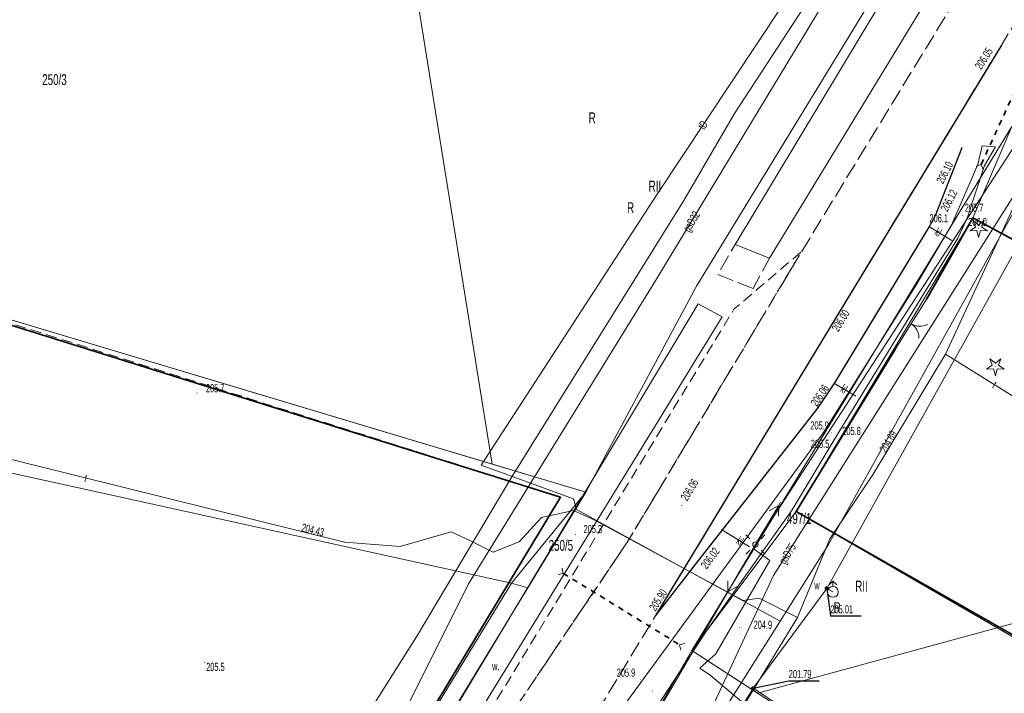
# Model space of a CAD drawing. Header units: metres. Extents: x 7575234 to 29552328, y 2827892 to 11288514.
# Tile 22 of 50: x 7578795 to 7578886, y 5633610 to 5633672. Entities that reach past the tile are written whole.
import ezdxf
from ezdxf.enums import TextEntityAlignment as Align

# ---------------------------------------------------------------- set-up
doc = ezdxf.new("R2010")
doc.units = ezdxf.units.M
for name, pattern in [('1.5_0.5', [2, 1.5, -0.5]), ('219-500', [0]), ('egkk-500', [0]), ('egug-500', [0]), ('ib05_500', [1, 0.5, -0.5]), ('ktok02-500', [0]), ('mz1.0_0.5', [1.5, 1, -0.5]), ('pe04-500', [0])]:
    doc.linetypes.add(name, pattern=pattern)
for name, color, linetype in [('209-oznaczenie konturu klasyfikacyjnego', 7, 'Continuous'), ('210-oznaczenie konturu użytku gruntowego', 7, 'Continuous'), ('211-numer działki ewidencyjnej', 7, 'Continuous'), ('217-kontur klasyfikacyjny', 7, 'Continuous'), ('218-kontur użytku gruntowego', 7, 'Continuous'), ('219-działka ewidencyjna', 7, 'Continuous'), ('brama (linia)', 7, 'Continuous'), ('brama (linia) - symbol', 7, 'Continuous'), ('chodnik (powierzchnia)', 7, 'Continuous'), ('drzewo iglaste (punkt)', 7, 'Continuous'), ('hydrant (punkt)', 7, 'Continuous'), ('jezdnia', 7, 'Continuous'), ('jezdnia (powierzchnia)', 7, 'Continuous'), ('krawężnik (linia)', 7, 'Continuous'), ('latarnia na słupie lub maszcie (punkt)', 7, 'Continuous'), ('ogrodzenie trwałe (linia)', 7, 'Continuous'), ('plac sportowy (powierzchnia)', 7, 'Continuous'), ('przepust (linia)', 7, 'Continuous'), ('przepust (linia) - symbol', 7, 'Continuous'), ('przewód elektroenergetyczny (linia)', 7, 'Continuous'), ('przewód elektroenergetyczny niskiego napięcia (linia)', 7, 'Continuous'), ('przewód elektroenergetyczny niskiego napięcia (linia) - symbol', 7, 'Continuous'), ('przewód gazowy', 7, 'Continuous'), ('przewód gazowy (linia)', 7, 'Continuous'), ('przewód gazowy (linia)-Atr1', 7, 'Continuous'), ('przewód gazowy-Atr1', 7, 'Continuous'), ('przewód kanalizacyjny (linia)', 7, 'Continuous'), ('przewód kanalizacyjny (linia)-Atr1', 7, 'Continuous'), ('przewód telekomunikacyjny (linia) - podziemny', 7, 'Continuous'), ('przewód telekomunikacyjny (linia) - podziemny-Atr1', 7, 'Continuous'), ('przewód wodociągowy (linia)', 7, 'Continuous'), ('punkt o określonej wysokości (sieć telekomunikacyjna)', 7, 'Continuous'), ('punkt o określonej wysokości (sieć telekomunikacyjna)-Atr3', 7, 'Continuous'), ('punkt o określonej wysokości (sieć wodociągowa)', 7, 'Continuous'), ('punkt o określonej wysokości (sieć wodociągowa)-Atr2', 7, 'Continuous'), ('punkt wysokościowy naturalny', 7, 'Continuous'), ('punkt wysokościowy naturalny-Atr2', 7, 'Continuous'), ('punkt wysokościowy sztuczny', 7, 'Continuous'), ('punkt wysokościowy sztuczny-Atr2', 7, 'Continuous'), ('rów przydrożny (powierzchnia)', 7, 'Continuous'), ('rów przydrożny (powierzchnia)-Atr17', 7, 'Continuous'), ('słup (punkt)', 7, 'Continuous'), ('zasuwa - siec wodociągowa (punkt)', 7, 'Continuous'), ('zasuwa - siec wodociągowa (punkt)-Atr17', 7, 'Continuous')]:
    doc.layers.add(name, color=color, linetype=linetype)
doc.styles.get("Standard").update_dxf_attribs({"font": 'ARIALN.TTF'})
doc.linetypes.add('902-500', pattern='A,3.75,0,[1,ksztalty.shx,S=0.5,R=0,X=0,Y=0],3.75', length=7.5)

# ---------------------------------------------------------------- blocks, each defined once
blk = doc.blocks.new('OP011')
at = {"linetype": 'Continuous', "lineweight": 13}
h = blk.add_hatch(color=0, dxfattribs=at)
edge = h.paths.add_edge_path()
edge.add_arc((0, 0), 0.05, 0, 360)
at = {"color": 0, "linetype": 'Continuous', "lineweight": 13}
for p, q in [((-0.828, -0.268), (-0.283, 0.093)), ((-0.283, 0.093), (-0.512, 0.706)), ((-0.512, 0.706), (0, 0.299)), ((0, 0.299), (0.512, 0.706)), ((0.512, 0.706), (0.283, 0.093)), ((0.283, 0.093), (0.828, -0.268)), ((-0.175, -0.24), (-0.828, -0.268)), ((0, -0.87), (-0.175, -0.24)), ((0.175, -0.24), (0, -0.87)), ((0.828, -0.268), (0.175, -0.24))]:
    blk.add_line(p, q, dxfattribs=at)
blk = doc.blocks.new('SM011')
at = {"color": 0, "linetype": 'Continuous', "lineweight": 13}
for p, q in [((-0.53, 0.531), (-0.883, 0.884)), ((0.531, 0.531), (0.884, 0.884)), ((-0.53, -0.53), (-0.883, -0.883)), ((0.531, -0.53), (0.884, -0.883))]:
    blk.add_line(p, q, dxfattribs=at)
blk = doc.blocks.new('SM04')
at = {"color": 0, "linetype": 'Continuous', "lineweight": 13}
blk.add_circle((0, 0), 0.25, dxfattribs=at)
blk = doc.blocks.new('PW01')
at = {"linetype": 'Continuous', "lineweight": 13}
h = blk.add_hatch(color=0, dxfattribs=at)
edge = h.paths.add_edge_path()
edge.add_arc((0, 0), 0.045, 0, 360)
blk = doc.blocks.new('US25')
at = {"linetype": 'Continuous', "lineweight": 0}
h = blk.add_hatch(color=0, dxfattribs=at)
edge = h.paths.add_edge_path()
edge.add_arc((0, 0), 0.2, 0, 360)
blk = doc.blocks.new('US02')
at = {"color": 0, "linetype": 'Continuous', "lineweight": 13}
for p, q in [((0, 1), (-0.353, 0.647)), ((0, 0.5), (0, 1)), ((0, 1), (0.354, 0.647))]:
    blk.add_line(p, q, dxfattribs=at)
blk.add_circle((0, 0), 0.5, dxfattribs=at)
blk = doc.blocks.new('PW02')
at = {"linetype": 'Continuous', "lineweight": 13}
h = blk.add_hatch(color=0, dxfattribs=at)
edge = h.paths.add_edge_path()
edge.add_arc((0, 0), 0.045, 0, 360)
blk = doc.blocks.new('OK02')
at = {"color": 0, "linetype": 'Continuous', "lineweight": 0}
for centre, start, end in [((-1.5, 0), 0, 60), ((1.5, 0), 120, 180)]:
    blk.add_arc(centre, 1.5, start, end, dxfattribs=at)
blk = doc.blocks.new('IB05')
at = {"color": 0, "linetype": 'Continuous', "lineweight": 13}
for q in [(0.354, 0.354), (0.354, -0.354)]:
    blk.add_line((0, 0), q, dxfattribs=at)
blk = doc.blocks.new('PE04')
at = {"color": 0, "linetype": 'Continuous', "lineweight": 13}
for p, q in [((0.65, 0), (0, 0)), ((0.65, 0), (1.65, 0)), ((1.65, 0), (2.65, 0)), ((2.65, 0), (3.65, 0)), ((3.65, 0), (4.65, 0)), ((4.65, 0), (3.784, 0.5)), ((4.65, 0), (3.784, -0.5)), ((4.65, 0), (5, 0))]:
    blk.add_line(p, q, dxfattribs=at)

msp = doc.modelspace()

# ---------------------------------------------------------------- linework, layer by layer
at = {"layer": '217-kontur klasyfikacyjny', "color": 92, "linetype": 'egkk-500', "lineweight": 18, "flags": 128}
for points in [[(7578838.97, 5633630.79), (7578830.74, 5633681.96)], [(7578857.91, 5633647.3), (7578874.18, 5633674.03)], [(7578887.12, 5633662.12), (7578883.5, 5633653.63)], [(7578750.64, 5633657.3), (7578838.97, 5633630.79)], [(7578883.5, 5633653.63), (7578867.12, 5633626.4)], [(7578847.63, 5633628.19), (7578857.91, 5633647.3)], [(7578838.97, 5633630.79), (7578847.63, 5633628.19)], [(7578885.76, 5633615.61), (7578938.77, 5633630.05)], [(7578867.12, 5633626.4), (7578857.46, 5633613.52)], [(7578885.76, 5633615.61), (7578867.12, 5633626.4)], [(7578885.76, 5633615.61), (7578863.56, 5633609.56)], [(7578892.98, 5633611.43), (7578885.76, 5633615.61)], [(7578857.46, 5633613.52), (7578845.59, 5633592.93)], [(7578863.56, 5633609.56), (7578857.46, 5633613.52)]]:
    msp.add_lwpolyline(points, dxfattribs=at)
at = {"layer": '218-kontur użytku gruntowego', "color": 3, "linetype": 'egug-500', "lineweight": 18, "flags": 128}
for points in [[(7578830.74, 5633681.96), (7578838.97, 5633630.79)], [(7578857.91, 5633647.3), (7578874.18, 5633674.03)], [(7578887.12, 5633662.12), (7578883.5, 5633653.63)], [(7578838.97, 5633630.79), (7578750.64, 5633657.3)], [(7578883.5, 5633653.63), (7578867.12, 5633626.4)], [(7578847.63, 5633628.19), (7578857.91, 5633647.3)], [(7578838.97, 5633630.79), (7578847.63, 5633628.19)], [(7578885.76, 5633615.61), (7578938.77, 5633630.05)], [(7578840.74, 5633619.75), (7578847.63, 5633628.19)], [(7578867.12, 5633626.4), (7578857.46, 5633613.52)], [(7578885.76, 5633615.61), (7578867.12, 5633626.4)], [(7578810.39, 5633569.94), (7578840.74, 5633619.75)], [(7578863.56, 5633609.56), (7578885.76, 5633615.61)], [(7578885.76, 5633615.61), (7578892.98, 5633611.43)], [(7578857.46, 5633613.52), (7578845.59, 5633592.93)], [(7578857.46, 5633613.52), (7578863.56, 5633609.56)]]:
    msp.add_lwpolyline(points, dxfattribs=at)
at = {"layer": '219-działka ewidencyjna', "color": 3, "linetype": '219-500', "lineweight": 18, "flags": 128}
for points in [[(7578857.91, 5633647.3), (7578874.18, 5633674.03)], [(7578857.46, 5633613.52), (7578887.12, 5633662.12)], [(7578883.5, 5633653.63), (7578887.12, 5633662.12)], [(7578847.63, 5633628.19), (7578750.64, 5633657.3)], [(7578867.12, 5633626.4), (7578883.5, 5633653.63)], [(7578847.63, 5633628.19), (7578857.91, 5633647.3)], [(7578840.74, 5633619.75), (7578745.71, 5633640.69)], [(7578840.74, 5633619.75), (7578847.63, 5633628.19)], [(7578842.25, 5633619.32), (7578847.63, 5633628.19)], [(7578857.46, 5633613.52), (7578867.12, 5633626.4)], [(7578810.39, 5633569.94), (7578840.74, 5633619.75)], [(7578840.74, 5633619.75), (7578842.25, 5633619.32)], [(7578810.1, 5633566.48), (7578842.25, 5633619.32)], [(7578857.46, 5633613.52), (7578845.59, 5633592.93)], [(7578857.46, 5633613.52), (7578946.49, 5633555.72)]]:
    msp.add_lwpolyline(points, dxfattribs=at)
at = {"layer": 'brama (linia)', "color": 7, "linetype": 'ktok02-500', "lineweight": 18, "flags": 128}
msp.add_lwpolyline([(7578879.24, 5633646.13), (7578876.35, 5633641.48)], dxfattribs=at)
at = {"layer": 'chodnik (powierzchnia)', "color": 7, "linetype": 'mz1.0_0.5', "lineweight": 18, "flags": 128}
msp.add_lwpolyline([(7578826.49, 5633592.43), (7578837.86, 5633606.51), (7578840.21, 5633610.29), (7578861.37, 5633645.16), (7578867.65, 5633650.53), (7578851.65, 5633623.82), (7578841.64, 5633608.96), (7578827.67, 5633591.5)], close=True, dxfattribs=at)
at = {"layer": 'jezdnia', "color": 7, "linetype": '1.5_0.5', "lineweight": 18, "flags": 128}
msp.add_lwpolyline([(7578937.6, 5633755.12), (7578944.32, 5633762.19), (7578948.85, 5633766.72), (7578952.72, 5633770.52), (7578958.59, 5633776.18), (7578973.17, 5633789.68), (7578983.51, 5633799.15), (7578988.31, 5633803.52), (7579013.9, 5633826.87), (7579020.08, 5633832.48), (7579032.64, 5633843.84), (7579039.63, 5633850.21), (7579097.53, 5633902.86), (7579104.22, 5633908.93), (7579146.4, 5633947.45), (7579150.94, 5633951.56), (7579205.87, 5634001.6), (7579206.84, 5634002.28), (7579207.59, 5634003.21), (7579208.06, 5634004.31), (7579208.2, 5634005.49), (7579208.01, 5634006.66), (7579207.51, 5634007.74), (7579206.73, 5634008.64), (7579205.73, 5634009.29), (7579208.34, 5634012.91), (7579210.73, 5634012.35), (7579213.08, 5634011.64), (7579214.29, 5634011.26), (7579215.38, 5634011.21), (7579216.53, 5634011.44), (7579217.59, 5634011.95), (7579218.49, 5634012.72), (7579249.54, 5634041.27), (7579253.73, 5634035.97), (7579244.96, 5634028.73), (7579208.92, 5633995.3), (7579154.53, 5633945.63), (7579133.05, 5633926.26), (7579129.27, 5633922.88), (7579118.54, 5633912.9), (7579087.03, 5633884.16), (7579044.9, 5633845.9), (7579031.36, 5633833.96), (7578997.39, 5633802.15), (7578973.06, 5633780.6), (7578967.77, 5633775.8), (7578960.38, 5633768.75), (7578945.08, 5633753.32), (7578942.04, 5633750), (7578934.75, 5633742), (7578924.74, 5633729.41), (7578916.94, 5633718.79), (7578912.16, 5633711.89), (7578886.17, 5633669.67), (7578870.23, 5633643.4), (7578856.76, 5633621.11), (7578844.17, 5633600.38), (7578840.68, 5633594.7), (7578837.67, 5633589.84), (7578822.68, 5633565.14), (7578808.93, 5633542.5), (7578812.92, 5633562.21), (7578841.64, 5633608.96), (7578851.65, 5633623.82), (7578867.65, 5633650.53), (7578884.65, 5633678.34), (7578895.32, 5633696.51), (7578906.22, 5633714.77), (7578911.13, 5633721.95), (7578914.48, 5633726.74), (7578921.35, 5633736.11), (7578929.54, 5633746.22)], close=True, dxfattribs=at)
at = {"layer": 'jezdnia (powierzchnia)', "color": 7, "linetype": '1.5_0.5', "lineweight": 18, "flags": 128}
msp.add_lwpolyline([(7578863.14, 5633647.1), (7578859.88, 5633648.37), (7578861.48, 5633651.18), (7578864.65, 5633649.89)], close=True, dxfattribs=at)
at = {"layer": 'krawężnik (linia)', "color": 7, "linetype": 'Continuous', "lineweight": 25, "flags": 128}
for points in [[(7578886.17, 5633669.67), (7578870.23, 5633643.4)], [(7578882.49, 5633660.14), (7578880.01, 5633653.82)], [(7578880.01, 5633653.82), (7578879.53, 5633652.94)], [(7578879.53, 5633652.94), (7578870.69, 5633638.33)], [(7578870.23, 5633643.4), (7578854.11, 5633616.76)], [(7578870.69, 5633638.33), (7578870.14, 5633637.5)], [(7578870.14, 5633637.5), (7578869.01, 5633635.86)], [(7578869.01, 5633635.86), (7578857.88, 5633621.62)], [(7578857.88, 5633621.62), (7578854.11, 5633616.76)]]:
    msp.add_lwpolyline(points, dxfattribs=at)
at = {"layer": 'ogrodzenie trwałe (linia)', "color": 7, "linetype": '902-500', "lineweight": 35, "flags": 128}
for points in [[(7578750.49, 5633657.42), (7578845.29, 5633627.74)], [(7578879.24, 5633646.13), (7578883.5, 5633653.63)], [(7578883.5, 5633653.63), (7578892.86, 5633648.58)], [(7578867.12, 5633626.4), (7578876.35, 5633641.48)], [(7578823.35, 5633591.33), (7578845.29, 5633627.74)], [(7578893.55, 5633611.35), (7578867.12, 5633626.4)]]:
    msp.add_lwpolyline(points, dxfattribs=at)
at = {"layer": 'plac sportowy (powierzchnia)', "color": 7, "linetype": 'mz1.0_0.5', "lineweight": 18, "flags": 128}
msp.add_lwpolyline([(7578751.27, 5633616.82), (7578761.67, 5633654.19), (7578845.29, 5633627.74), (7578823.3, 5633591.36), (7578793.6, 5633601.65), (7578786.31, 5633602.04), (7578763.33, 5633611.69)], close=True, dxfattribs=at)
at = {"layer": 'przepust (linia)', "color": 7, "linetype": 'ib05_500', "lineweight": 35, "flags": 128}
for points in [[(7578884.29, 5633658.6), (7578888.02, 5633666.75)], [(7578845.55, 5633620.66), (7578856.33, 5633614.04)]]:
    msp.add_lwpolyline(points, dxfattribs=at)
at = {"layer": 'przewód elektroenergetyczny (linia)', "color": 1, "linetype": 'Continuous', "lineweight": 18, "flags": 128}
msp.add_lwpolyline([(7578863.36, 5633623.34), (7578863.14, 5633622.97), (7578864.68, 5633621.85), (7578859.69, 5633613.21), (7578858.21, 5633611.86), (7578859.17, 5633611.22), (7578863.24, 5633607.79), (7578871.73, 5633602.12), (7578890.11, 5633590.66)], dxfattribs=at)
at = {"layer": 'przewód elektroenergetyczny niskiego napięcia (linia)', "color": 1, "linetype": 'pe04-500', "lineweight": 18, "flags": 128}
for points in [[(7578891.81, 5633667.16), (7578863.36, 5633623.34)], [(7578863.36, 5633623.34), (7578863.14, 5633622.97)], [(7578863.14, 5633622.97), (7578836.48, 5633577.36)]]:
    msp.add_lwpolyline(points, dxfattribs=at)
at = {"layer": 'przewód gazowy', "color": 52, "linetype": 'Continuous', "lineweight": 18, "flags": 128}
msp.add_lwpolyline([(7578787.38, 5633494.88), (7578788.52, 5633497.71), (7578800, 5633512.55), (7578802.01, 5633515.16), (7578811.1, 5633529.61), (7578824.27, 5633552.95), (7578828.52, 5633560.81), (7578830.36, 5633562.73), (7578836.7, 5633573.19), (7578837.17, 5633573.85), (7578837.41, 5633574.16), (7578850.81, 5633589.9), (7578865.03, 5633620.46), (7578888.02, 5633656.81), (7578895.34, 5633669.34), (7578902.21, 5633681.93), (7578907.83, 5633691.43), (7578916.17, 5633703.58), (7578923.96, 5633714.6), (7578935.28, 5633729.23), (7578951.7, 5633746.77), (7578957.02, 5633750)], dxfattribs=at)
at = {"layer": 'przewód gazowy (linia)', "color": 40, "linetype": 'Continuous', "lineweight": 18, "flags": 128}
msp.add_lwpolyline([(7578830.36, 5633562.73), (7578812.52, 5633576.3), (7578822.51, 5633591.13), (7578836.77, 5633619.7), (7578854.12, 5633647.85), (7578869.72, 5633673.63), (7578879.42, 5633685.68), (7578882.09, 5633691.45), (7578889.75, 5633701.46), (7578895.93, 5633710.74), (7578897.79, 5633713.72), (7578901.23, 5633719.24), (7578905.72, 5633727.19), (7578912.61, 5633739.41), (7578923, 5633750)], dxfattribs=at)
at = {"layer": 'przewód kanalizacyjny (linia)', "color": 34, "linetype": 'Continuous', "lineweight": 18, "flags": 128}
for points in [[(7578879.43, 5633652.83), (7578881.55, 5633651.54)], [(7578872.68, 5633637.11), (7578870.63, 5633638.31)], [(7578860.21, 5633624.72), (7578862.8, 5633623.12)]]:
    msp.add_lwpolyline(points, dxfattribs=at)
at = {"layer": 'przewód telekomunikacyjny (linia) - podziemny', "color": 30, "linetype": 'Continuous', "lineweight": 18, "flags": 128}
for points in [[(7578802.1, 5633568.29), (7578804.96, 5633572.46), (7578815.58, 5633588.84), (7578832.02, 5633614.92), (7578840.77, 5633629.62), (7578856.73, 5633655.26), (7578861.41, 5633663.32), (7578868.86, 5633674.75), (7578875.62, 5633683.45), (7578879.6, 5633691.26), (7578887.15, 5633703.53), (7578890.4, 5633710.4), (7578894.13, 5633719.26), (7578897.43, 5633722.8), (7578900.36, 5633723.71), (7578902.51, 5633726.13), (7578906.81, 5633734.41), (7578915.71, 5633747.84), (7578918.09, 5633750)], [(7578818.21, 5633513.06), (7578806.48, 5633519.84), (7578817.11, 5633536.78), (7578828.91, 5633552.88), (7578862.59, 5633608.93), (7578867.25, 5633616.57), (7578870.27, 5633623.87), (7578874.28, 5633629.86), (7578880.97, 5633641.01), (7578887.24, 5633654.57), (7578898.68, 5633672.08), (7578910.07, 5633692.08), (7578921.75, 5633706.82), (7578935.39, 5633724.06), (7578946.41, 5633736.05), (7578958.82, 5633746.6), (7578964.06, 5633750)], [(7578865.65, 5633616.22), (7578846.78, 5633626.6), (7578846.49, 5633627.57), (7578837.93, 5633630.69), (7578854.24, 5633655.84), (7578872.8, 5633683.81), (7578882.15, 5633701.41)], [(7578914.68, 5633670.21), (7578913.84, 5633669.35), (7578900.83, 5633676.41), (7578887.85, 5633655.16), (7578870.12, 5633623.34), (7578865.65, 5633616.22), (7578860.65, 5633608.27)], [(7578880.97, 5633641.01), (7578890.58, 5633635.01), (7578892.06, 5633636.41)], [(7578778.05, 5633635.12), (7578784.01, 5633633.8), (7578825.28, 5633623.57), (7578830.42, 5633623.17), (7578835.14, 5633624.53), (7578837.02, 5633623.66), (7578839.06, 5633622.64), (7578841.45, 5633623.59), (7578843.52, 5633625.83), (7578846.49, 5633626.5), (7578848.42, 5633625.64), (7578862.23, 5633618.15), (7578863.72, 5633618.36), (7578867.25, 5633616.57)]]:
    msp.add_lwpolyline(points, dxfattribs=at)
at = {"layer": 'przewód wodociągowy (linia)', "color": 5, "linetype": 'Continuous', "lineweight": 18, "flags": 128}
for points in [[(7578869.97, 5633619.27), (7578889.09, 5633653.57), (7578913.02, 5633687.9), (7578940.82, 5633724.26), (7578952.12, 5633737.33), (7578952.81, 5633737.84), (7578996.29, 5633769.34), (7579043.34, 5633819.21), (7579084.78, 5633858.08), (7579085.18, 5633857.35)], [(7578819.25, 5633537), (7578819.33, 5633537.59), (7578827.92, 5633551.7), (7578863.15, 5633610), (7578869.97, 5633619.27), (7578870.54, 5633618.94)], [(7579077.09, 5633496.29), (7579072.79, 5633502.74), (7579065.26, 5633522.5), (7579057.43, 5633535.28), (7579050.46, 5633546.19), (7579042.16, 5633555.08), (7578998.97, 5633523.74), (7578944.53, 5633561.42), (7578925.97, 5633568.45), (7578863.15, 5633610)]]:
    msp.add_lwpolyline(points, dxfattribs=at)
at = {"layer": 'punkt o określonej wysokości (sieć wodociągowa)-Atr2', "color": 5, "flags": 128}
for points in [[(7578869.97, 5633619.27), (7578870.31, 5633616.72), (7578873.153, 5633616.72)], [(7578863.15, 5633610), (7578866.45, 5633610.71), (7578869.266, 5633610.71)]]:
    msp.add_lwpolyline(points, dxfattribs=at)
at = {"layer": 'rów przydrożny (powierzchnia)', "color": 7, "linetype": 'Continuous', "lineweight": 18, "flags": 128}
for points in [[(7578885.71, 5633684.5), (7578864.65, 5633649.89), (7578861.48, 5633651.18), (7578882.74, 5633686.53), (7578885.11, 5633685.94)], [(7578866.76, 5633626.56), (7578858.87, 5633615.41), (7578850.02, 5633601.86), (7578847.45, 5633603.29), (7578869.61, 5633633.65), (7578878.13, 5633647.2), (7578881.54, 5633652.97), (7578883.98, 5633658.58), (7578884.38, 5633660.32), (7578885.62, 5633660.23), (7578884.6, 5633658.48), (7578882.99, 5633653.62), (7578882.13, 5633651.76), (7578870.85, 5633633.36)], [(7578860.27, 5633644.46), (7578836.68, 5633605.99), (7578826.67, 5633593.32), (7578825.76, 5633594.22), (7578835, 5633607.25), (7578858.06, 5633645.66)]]:
    msp.add_lwpolyline(points, close=True, dxfattribs=at)

# ---------------------------------------------------------------- block references
at = {"layer": 'brama (linia) - symbol', "color": 7, "linetype": 'Continuous', "lineweight": 18, "rotation": 238.139}
msp.add_blockref('OK02', (7578877.795, 5633643.805), dxfattribs=at)
at = {"layer": 'drzewo iglaste (punkt)', "color": 94, "linetype": 'Continuous', "lineweight": 13}
for p in [(7578884.05, 5633652.69), (7578885.6, 5633639.87)]:
    msp.add_blockref('OP011', p, dxfattribs=at)
at = {"layer": 'hydrant (punkt)', "color": 7, "linetype": 'Continuous', "lineweight": 18}
msp.add_blockref('US02', (7578870.54, 5633618.94), dxfattribs=at)
at = {"layer": 'latarnia na słupie lub maszcie (punkt)', "color": 7, "linetype": 'Continuous', "lineweight": 18}
msp.add_blockref('SM011', (7578863.36, 5633623.34), dxfattribs=at)
at = {"layer": 'przepust (linia) - symbol', "color": 7, "linetype": 'Continuous', "lineweight": 35}
for p, rotation in [((7578884.29, 5633658.6), 245.408), ((7578845.55, 5633620.66), 148.446), ((7578856.33, 5633614.04), 328.446)]:
    msp.add_blockref('IB05', p, dxfattribs=dict(at, rotation=rotation))
at = {"layer": 'przewód elektroenergetyczny niskiego napięcia (linia) - symbol', "color": 1, "linetype": 'Continuous', "lineweight": 18}
for rotation in [59.265, 239.693]:
    msp.add_blockref('PE04', (7578863.14, 5633622.97), dxfattribs=dict(at, rotation=rotation))
at = {"layer": 'punkt o określonej wysokości (sieć telekomunikacyjna)', "color": 30, "linetype": 'Continuous', "lineweight": 13}
for p in [(7578874.28, 5633629.86), (7578825.28, 5633623.57)]:
    msp.add_blockref('PW01', p, dxfattribs=at)
at = {"layer": 'punkt o określonej wysokości (sieć wodociągowa)', "color": 5, "linetype": 'Continuous', "lineweight": 13}
for p, rotation in [((7578869.97, 5633619.27), 53.65699999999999), ((7578863.15, 5633610), 58.856)]:
    msp.add_blockref('PW01', p, dxfattribs=dict(at, rotation=rotation))
at = {"layer": 'punkt wysokościowy naturalny', "color": 7, "linetype": 'Continuous', "lineweight": 13}
for p in [(7578882.53, 5633653.85), (7578882.99, 5633653.62), (7578881.54, 5633652.97), (7578811.6, 5633637.38), (7578869.61, 5633633.65), (7578870.39, 5633633.69), (7578870.85, 5633633.36), (7578846.68, 5633624.28), (7578861.89, 5633615.65), (7578812.31, 5633612.4), (7578852.72, 5633610.8), (7578853.8, 5633609.74)]:
    msp.add_blockref('PW01', p, dxfattribs=at)
at = {"layer": 'punkt wysokościowy sztuczny', "color": 7, "linetype": 'Continuous', "lineweight": 13}
for p in [(7578886.17, 5633669.67), (7578882.49, 5633660.14), (7578880.01, 5633653.82), (7578870.23, 5633643.4), (7578869.01, 5633635.86), (7578856.53, 5633626.96), (7578857.88, 5633621.62), (7578854.11, 5633616.76)]:
    msp.add_blockref('PW02', p, dxfattribs=at)
at = {"layer": 'słup (punkt)', "color": 7, "linetype": 'Continuous', "lineweight": 18}
msp.add_blockref('SM04', (7578863.36, 5633623.34), dxfattribs=at)
at = {"layer": 'zasuwa - siec wodociągowa (punkt)', "color": 7, "linetype": 'Continuous', "lineweight": 13}
for p, rotation in [((7578869.97, 5633619.27), 53.65699999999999), ((7578863.15, 5633610), 58.856)]:
    msp.add_blockref('US25', p, dxfattribs=dict(at, rotation=rotation))

# ---------------------------------------------------------------- texts
at = {"layer": '209-oznaczenie konturu klasyfikacyjnego', "color": 92, "linetype": 'Continuous', "lineweight": 18, "width": 0.79}
for p in [(7578853.46, 5633656.08), (7578872.61, 5633618.98)]:
    msp.add_text('RII', height=1, dxfattribs=at).set_placement(p)
at = {"layer": '210-oznaczenie konturu użytku gruntowego', "color": 3, "linetype": 'Continuous', "lineweight": 18, "width": 0.79}
for p in [(7578847.9, 5633662.42), (7578851.46, 5633654.08), (7578870.61, 5633616.98)]:
    msp.add_text('R', height=1, dxfattribs=at).set_placement(p)
at = {"layer": '211-numer działki ewidencyjnej', "color": 3, "linetype": 'Continuous', "lineweight": 18, "width": 0.79}
msp.add_text('250/3', height=1, dxfattribs=at).set_placement((7578797.25, 5633665.96))
for s, p in [('497/1', (7578866.28, 5633626.25)), ('250/5', (7578844.19, 5633623.76))]:
    msp.add_text(s, height=1, dxfattribs=at).set_placement(p, align=Align.TOP_LEFT)
at = {"layer": 'przewód gazowy (linia)-Atr1', "color": 40, "width": 0.667}
msp.add_text('gsD32', height=0.75, rotation=58.821, dxfattribs=at).set_placement((7578856.91, 5633652.45), align=Align.MIDDLE_LEFT)
at = {"layer": 'przewód gazowy-Atr1', "color": 52, "width": 0.667}
msp.add_text('gsD75', height=0.75, rotation=57.688, dxfattribs=at).set_placement((7578865.79, 5633621.65), align=Align.MIDDLE_LEFT)
at = {"layer": 'przewód kanalizacyjny (linia)-Atr1', "color": 34, "width": 0.667}
for rotation, p in [(328.68, (7578880.09, 5633652.43)), (329.657, (7578871.36, 5633637.89)), (328.294, (7578861.71, 5633623.79))]:
    msp.add_text('kl', height=0.75, rotation=rotation, dxfattribs=at).set_placement(p, align=Align.MIDDLE_LEFT)
at = {"layer": 'przewód telekomunikacyjny (linia) - podziemny-Atr1', "color": 30, "width": 0.667}
for s, rotation, p in [('tD', 56.433, (7578858.3, 5633661.96)), ('t', 328.022, (7578885.44, 5633638.22)), ('t', 346.078, (7578801.19, 5633629.54))]:
    msp.add_text(s, height=0.75, rotation=rotation, dxfattribs=at).set_placement(p, align=Align.MIDDLE_LEFT)
at = {"layer": 'punkt o określonej wysokości (sieć telekomunikacyjna)-Atr3', "color": 30, "width": 0.667}
for s, rotation, p in [('204.69', 59.036, (7578875.45, 5633631.81)), ('204.43', 346.078, (7578821.22, 5633624.58))]:
    msp.add_text(s, height=0.75, rotation=rotation, dxfattribs=at).set_placement(p)
at = {"layer": 'punkt o określonej wysokości (sieć wodociągowa)-Atr2', "color": 5, "width": 0.667}
for s, p in [('205.01', (7578870.31, 5633616.728)), ('201.79', (7578866.45, 5633610.718))]:
    msp.add_text(s, height=0.75, dxfattribs=at).set_placement(p, align=Align.BOTTOM_LEFT)
at = {"layer": 'punkt wysokościowy naturalny-Atr2', "color": 7, "width": 0.667}
for s, p in [('205.7', (7578882.77, 5633654.2)), ('206.1', (7578879.49, 5633653.23)), ('206.0', (7578883.09, 5633652.88)), ('205.7', (7578812.42, 5633637.46)), ('205.9', (7578868.45, 5633634.01)), ('205.8', (7578871.41, 5633633.5)), ('205.5', (7578868.49, 5633632.31)), ('205.3', (7578847.43, 5633624.4)), ('204.9', (7578863.19, 5633615.52)), ('205.5', (7578812.44, 5633611.62)), ('205.9', (7578850.5, 5633611.08))]:
    msp.add_text(s, height=0.75, dxfattribs=at).set_placement(p)
at = {"layer": 'punkt wysokościowy sztuczny-Atr2', "color": 7, "width": 0.667}
for s, rotation, p in [('206.05', 57.439, (7578884.28, 5633667.33)), ('206.10', 62.838, (7578880.76, 5633656.74)), ('206.12', 62.354, (7578881.14, 5633654.14)), ('206.00', 58.351, (7578871.03, 5633643.01)), ('206.06', 56.222, (7578869.05, 5633636.09)), ('206.06', 58.483, (7578857.02, 5633627.32)), ('206.02', 53.541, (7578858.84, 5633621.01)), ('205.90', 57.994, (7578854.1, 5633617.11))]:
    msp.add_text(s, height=0.75, rotation=rotation, dxfattribs=at).set_placement(p)
at = {"layer": 'rów przydrożny (powierzchnia)-Atr17', "color": 7, "width": 0.667}
msp.add_text('w.', height=0.75, dxfattribs=at).set_placement((7578838.95, 5633611.68))
at = {"layer": 'zasuwa - siec wodociągowa (punkt)-Atr17', "color": 7, "width": 0.667}
msp.add_text('w', height=0.75, dxfattribs=at).set_placement((7578868.82, 5633619.18))

doc.saveas('drawing.dxf')
